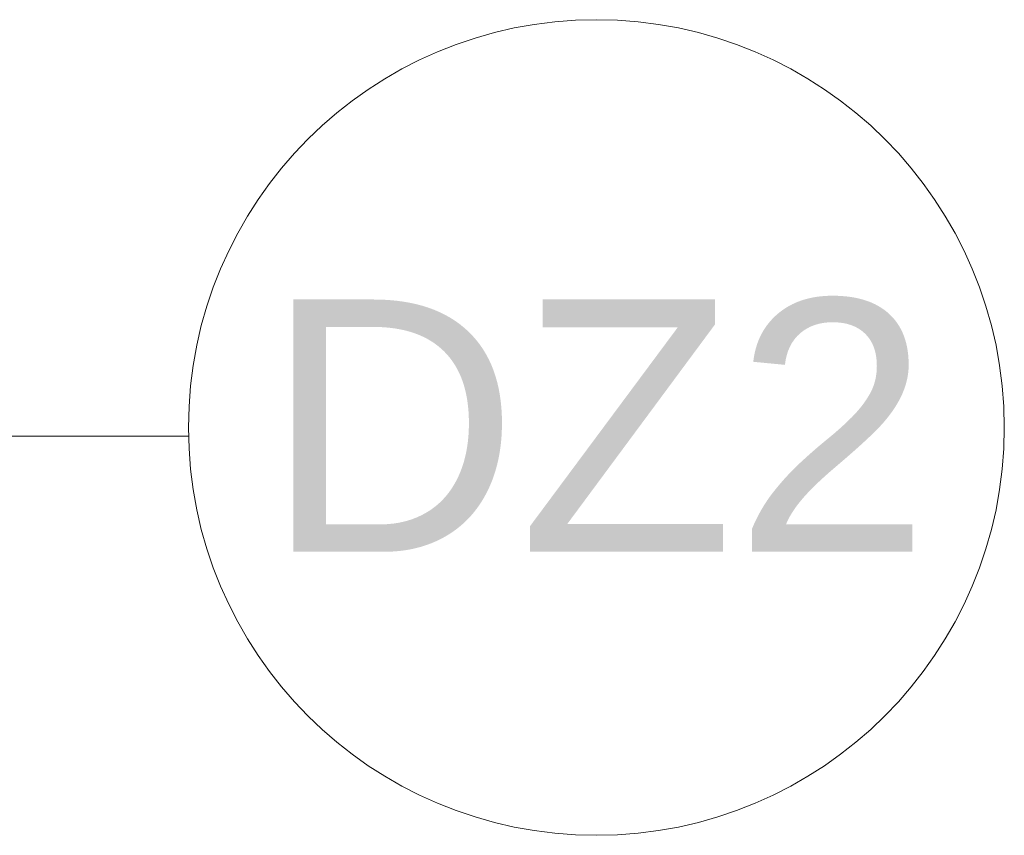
# Model space of a CAD drawing. Header units: metres. Extents: x -10951 to 10441, y -17253 to 1447.
# Tile 52 of 54: x -6668 to -6613, y -13850 to -13805. Entities that reach past the tile are written whole.
import ezdxf
from ezdxf.enums import TextEntityAlignment as Align

# ---------------------------------------------------------------- set-up
doc = ezdxf.new("R2010")
doc.units = ezdxf.units.M
doc.header["$MEASUREMENT"] = 0
for name, color, linetype, lineweight in [('#elektryczne', 8, 'Continuous', 20), ('A_OZACZENIE DRZWI', 8, 'Continuous', 13), ('A_OZNACZENIA OKIEN', 8, 'Continuous', 13), ('A_WYMIARY WEWNETRZNE', 8, 'Continuous', 18)]:
    doc.layers.add(name, color=color, linetype=linetype, lineweight=lineweight)
doc.styles.add('ARIAL', font='arial.ttf')
doc.styles.add('m1_romans', font='romans.shx', dxfattribs={"width": 0.8})

# ---------------------------------------------------------------- blocks, each defined once
blk = doc.blocks.new('podkład')
at = {"layer": 'A_OZNACZENIA OKIEN', "color": 8}
blk.add_line((13986.129, -900.031), (13847.618, -900.031), dxfattribs=at)
at = {"layer": 'A_WYMIARY WEWNETRZNE', "color": 8, "linetype": 'Continuous'}
blk.add_circle((14008.754, -899.551), 22.63, dxfattribs=at)
at = {"layer": 'A_OZACZENIE DRZWI', "color": 8, "ltscale": 0.1, "style": 'm1_romans', "width": 0.8}
for rotation, p in [(98.4861, (12735.073, -773.135)), (360, (12573.801, -1012.699)), (90, (11565.286, -1150.141)), (90, (11872.286, -1150.141)), (90, (12230.03, -1245.641)), (90, (12385.875, -1249.441)), (90, (11565.286, -1370.894)), (90, (11872.286, -1370.894)), (90, (12230.03, -1370.894)), (90, (12389.301, -1370.894)), (90, (11748.794, -1556.148)), (90, (11986.603, -1556.148)), (90, (12389.301, -1556.148)), (360, (12235.051, -1664.2)), (360, (12235.051, -1880.2)), (90, (11745.781, -2001.941))]:
    blk.add_attdef('SZEROKOSC', text='', height=10, rotation=rotation, dxfattribs=at).set_placement(p, align=Align.BOTTOM_CENTER)
for rotation, p in [(98.4861, (12738.555, -773.475)), (360, (12572.951, -1016.093)), (90, (11568.68, -1150.991)), (90, (11875.68, -1150.991)), (90, (12233.423, -1246.491)), (90, (12389.268, -1250.291)), (90, (11568.68, -1371.744)), (90, (11875.68, -1371.744)), (90, (12233.424, -1371.744)), (90, (12392.695, -1371.744)), (90, (11752.187, -1556.998)), (90, (11989.997, -1556.998)), (90, (12392.695, -1556.998)), (360, (12234.201, -1667.593)), (360, (12234.201, -1883.593)), (90, (11749.175, -2002.791))]:
    blk.add_attdef('WYSOKOSC', text='', height=10, rotation=rotation, dxfattribs=at).set_placement(p, align=Align.TOP_CENTER)
at = {"layer": 'A_OZNACZENIA OKIEN', "color": 8, "linetype": 'Continuous', "lineweight": 18, "style": 'ARIAL'}
blk.add_text('DZ2', height=14, dxfattribs=at).set_placement((13990.329, -906.447))
at = {"layer": 'A_OZNACZENIA OKIEN', "color": 8, "ltscale": 0.1, "style": 'm1_romans', "width": 0.8}
for rotation, p in [(278.8676, (13403.276, -587.565)), (278.8676, (13013.44, -645.269)), (278.8676, (12475.303, -724.921)), (278.8676, (12253.717, -757.72)), (0, (14011.092, -903.425)), (278.8676, (11051.11, -935.724)), (278.8676, (10670.259, -992.094)), (0, (14011.092, -1578.093)), (90, (10822.997, -2081.555)), (90, (11207.997, -2081.555)), (90, (11973.997, -2081.555)), (90, (13179.195, -2081.555)), (90, (13543.195, -2081.555))]:
    blk.add_attdef('WYSOKOSC', text='', height=10, rotation=rotation, dxfattribs=at).set_placement(p, align=Align.TOP_CENTER)
for rotation, p in [(278.8676, (13373.707, -593.039)), (278.8676, (12983.87, -650.743)), (278.8676, (12445.733, -730.395)), (278.8676, (12224.148, -763.194)), (0, (14017.48, -900.031)), (278.8676, (11021.54, -941.198)), (278.8676, (10640.689, -997.568)), (0, (14017.48, -1574.699)), (90, (10819.603, -2080.704)), (90, (11204.603, -2080.704)), (90, (11970.603, -2080.704)), (90, (13175.801, -2080.704)), (90, (13539.801, -2080.704))]:
    blk.add_attdef('SZEROKOSC', text='', height=10, rotation=rotation, dxfattribs=at).set_placement(p, align=Align.BOTTOM_CENTER)

msp = doc.modelspace()

# ---------------------------------------------------------------- block references
at = {"layer": '#elektryczne', "color": 8, "linetype": 'Continuous', "lineweight": 18}
msp.add_blockref('podkład', (-20644.324, -12927.589), dxfattribs=at)

doc.saveas('drawing.dxf')
